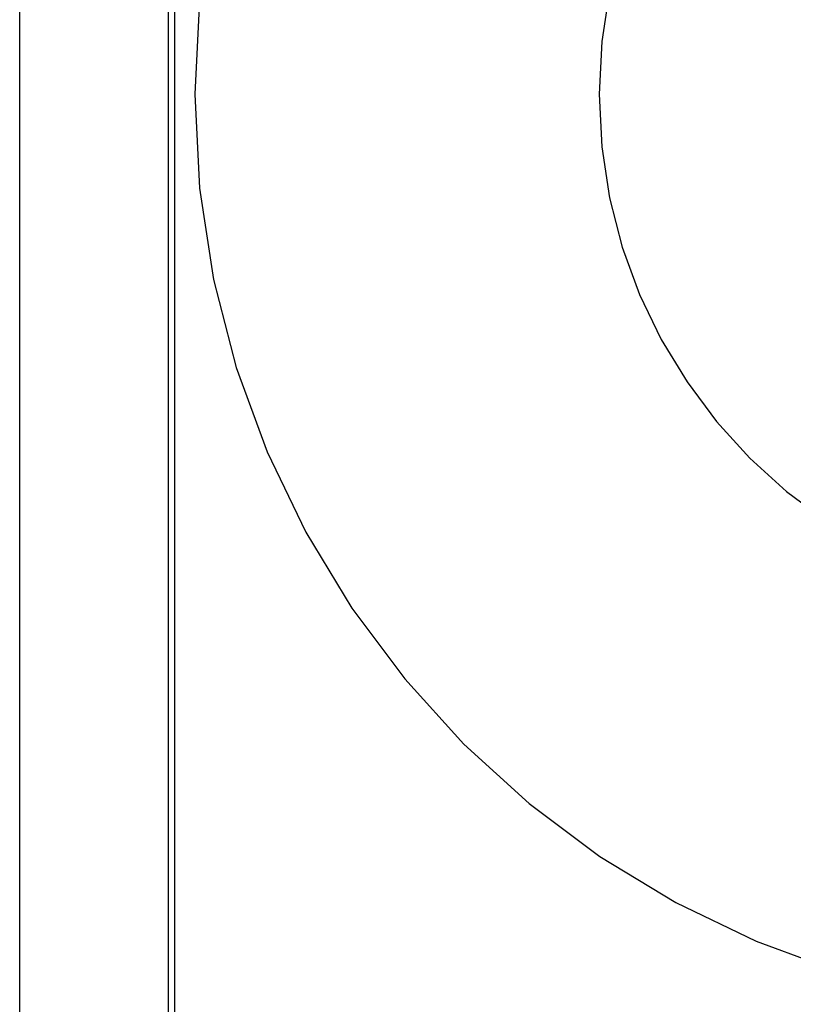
# Model space of a CAD drawing. Header units: inches. Extents: x 0 to 262, y 0 to 169.
# Tile 19 of 78: x 82.743 to 82.953, y 93.524 to 93.791. Entities that reach past the tile are written whole.
import ezdxf

# ---------------------------------------------------------------- set-up
doc = ezdxf.new("R2010")
doc.units = ezdxf.units.IN
doc.header["$LTSCALE"] = 14.384615
doc.header["$MEASUREMENT"] = 0
doc.linetypes.add('HIDDEN', pattern=[0.2, 0.1, -0.1])
doc.layers.add('DEFAULT_2', color=8, linetype='HIDDEN')

msp = doc.modelspace()

# ---------------------------------------------------------------- linework, layer by layer
at = {"layer": 'DEFAULT_2', "color": 8, "linetype": 'HIDDEN'}
for p, q in [((82.78329, 93.44176), (82.78329, 93.81676)), ((82.78501, 93.44176), (82.78501, 93.81676)), ((82.74283, 93.44519), (82.74283, 93.81333))]:
    msp.add_line(p, q, dxfattribs=at)
for radius in [0.25, 0.14]:
    msp.add_arc((83.04051, 93.77126), radius, 90, 270, dxfattribs=at)

doc.saveas('drawing.dxf')
